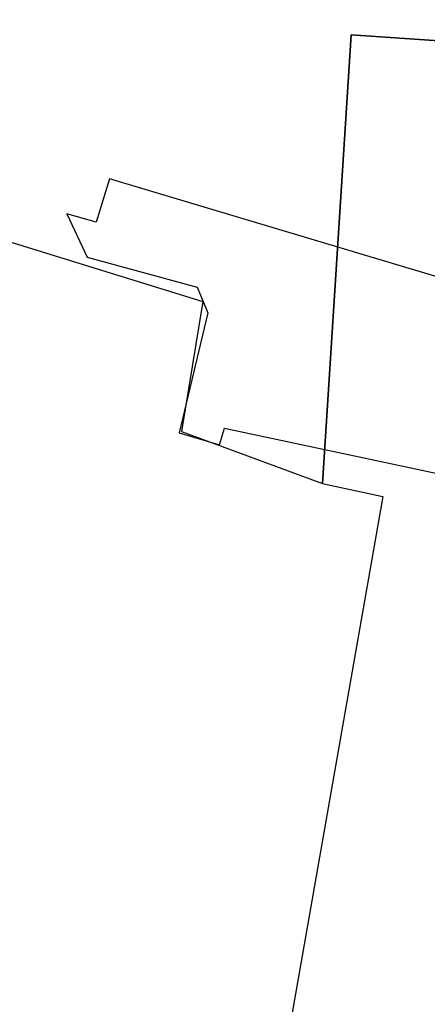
# Model space of a CAD drawing. Header units: millimetres. Extents: x -474437 to 165693, y -93174 to 980873.
# Tile 6 of 60: x -263645 to -245192, y 751899 to 796494. Entities that reach past the tile are written whole.
import ezdxf

# ---------------------------------------------------------------- set-up
doc = ezdxf.new("R2010")
doc.units = ezdxf.units.MM
doc.layers.get('0').update_dxf_attribs({"linetype": 'CONTINUOUS'})
doc.layers.add('DekTeig', color=10, linetype='CONTINUOUS')

msp = doc.modelspace()

# ---------------------------------------------------------------- linework, layer by layer
msp.add_polyline3d([(-348625.8, 820723, 0), (-348525.8, 819703, 0), (-348215.8, 818833, 0), (-347415.8, 817643, 0), (-346755.8, 816903, 0), (-345775.8, 816113, 0), (-344615.8, 815403, 0), (-343385.8, 814373, 0), (-331595.8, 808433, 0), (-331525.8, 808383, 0), (-330425.8, 808473, 0), (-330205.8, 808463, 0), (-322505.8, 804903, 0), (-314615.8, 802223, 0), (-295815.8, 796713, 0), (-267915.8, 787603, 0), (-255355.8, 783733, 0), (-256325.8, 777843, 0), (-249935.8, 775493, 0), (-249935.8, 775493, 1310), (-248645.8, 795813, 1760), (-215725.8, 793553, 3220), (-215725.8, 793553, 0), (-214365.8, 843403, 0)])
msp.add_polyline3d([(-259585.8, 789283, 1860), (-260185.8, 787323, 1860), (-261505.8, 787703, 1860), (-260585.8, 785743, 1860), (-255605.8, 784373, 1860), (-255125.8, 783213, 1860), (-256425.8, 777783, 1630), (-254605.8, 777233, 1630), (-254365.8, 777993, 1630), (-241475.8, 775253, 1800), (-241655.8, 780043, 1810), (-243085.8, 784343, 1830)], close=True)
at = {"layer": 'DekTeig'}
msp.add_lwpolyline([(-215725.8, 793553), (-248645.8, 795813), (-249935.8, 775493), (-247205.8, 774903), (-247205.8, 774903), (-251705.8, 749273), (-232165.8, 745293), (-217025.8, 744713)], close=True, dxfattribs=at)

doc.saveas('drawing.dxf')
